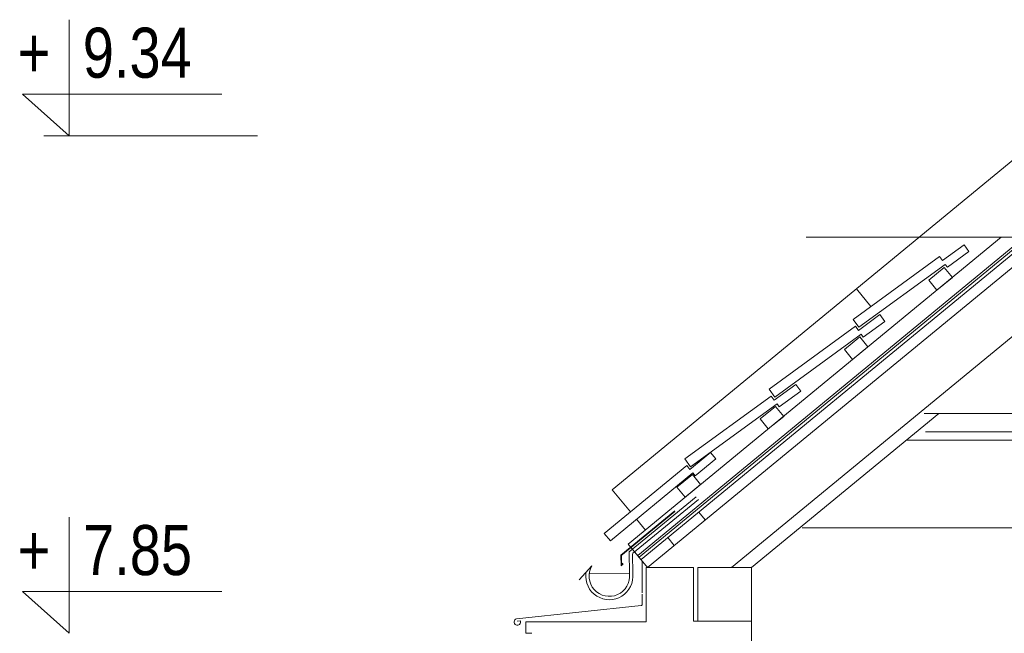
# Model space of a CAD drawing. Header units: millimetres. Extents: x -573548 to 674770, y -246895 to -89040.
# Tile 128 of 199: x 78834 to 81782, y -190144 to -188305. Entities that reach past the tile are written whole.
import ezdxf

# ---------------------------------------------------------------- set-up
doc = ezdxf.new("R2010")
doc.units = ezdxf.units.MM
for name, color, linetype, lineweight in [('A-WYSOKOSCI_Nr_pióra__7', 8, 'Continuous', 9), ('A-ZELBET_Nr_pióra__8', 8, 'Continuous', 9), ('A_GSA_STAL_Nr_pióra__8', 8, 'Continuous', 9), ('A_izolacje_Nr_pióra__1', 8, 'Continuous', 9), ('A_izolacje_Nr_pióra__6', 8, 'Continuous', 9), ('A_płatwie_Nr_pióra__41', 8, 'Continuous', 9), ('A_warstwy_Nr_pióra__8', 8, 'Continuous', 9), ('A_widok_Nr_pióra__1', 8, 'Continuous', 9), ('A_więźba_Nr_pióra__2', 8, 'Continuous', 9), ('AO-RZEDNE_Nr_pióra__2', 8, 'Continuous', 9), ('AO-RZEDNE_Nr_pióra__61', 8, 'Continuous', 9), ('balustrada okrągła_Nr_pióra__2', 8, 'Continuous', 9), ('dachówka_Nr_pióra__1', 8, 'Continuous', 9), ('dachówka_Nr_pióra__6', 8, 'Continuous', 9), ('DIM_100_Nr_pióra__8', 8, 'Continuous', 9), ('instalacje odgromowe_Nr_pióra__1', 8, 'Continuous', 9), ('SCIANY_KONSTR_Nr_pióra__21', 8, 'Continuous', 9), ('SCIANY_KONSTR_Nr_pióra__4', 8, 'Continuous', 9), ('stal_Nr_pióra__2', 8, 'Continuous', 9)]:
    doc.layers.add(name, color=color, linetype=linetype, lineweight=lineweight)
doc.styles.add('STYL_AUTOMATYCZNY_5', font='arial.ttf', dxfattribs={"width": 0.8})

# ---------------------------------------------------------------- blocks, each defined once
blk = doc.blocks.new('A$C685D2BB2')
at = {"layer": 'A-WYSOKOSCI_Nr_pióra__7'}
blk.add_line((4265.9, 13940.8), (3028.4, 13940.8), dxfattribs=at)
at = {"layer": 'A-ZELBET_Nr_pióra__8'}
blk.add_line((2537.8, 12875.3), (2537.8, 12968.7), dxfattribs=at)
at = {"layer": 'A_GSA_STAL_Nr_pióra__8'}
blk.add_lwpolyline([(2537.7, 12870.9), (2537.7, 12840.4, -0.419806), (2534.4, 12836.9), (2161.2, 12796.9, 2.594701), (2172.9, 12791.2), (2163.4, 12790.3)], format="xyb", dxfattribs=at)
at = {"layer": 'A_izolacje_Nr_pióra__1'}
blk.add_line((2524, 12987.2), (4068.2, 14259.3), dxfattribs=at)
at = {"layer": 'A_izolacje_Nr_pióra__6'}
blk.add_lwpolyline([(2528.3, 12981.9), (4070, 14251.8)], dxfattribs=at)
at = {"layer": 'A_płatwie_Nr_pióra__41'}
blk.add_lwpolyline([(2704.4, 12790.6), (2864.4, 12790.6), (2864.4, 12950.6), (2704.4, 12950.6)], close=True, dxfattribs=at)
at = {"layer": 'A_warstwy_Nr_pióra__8'}
blk.add_line((10074.4, 13357.3), (3385.3, 13357.3), dxfattribs=at)
at = {"layer": 'A_widok_Nr_pióra__1'}
blk.add_line((9874.4, 13070.1), (3016.4, 13070.1), dxfattribs=at)
at = {"layer": 'A_więźba_Nr_pióra__2'}
for p, q in [((2534.3, 12974.7), (4093.7, 14259.3)), ((2553.5, 12951.3), (4123.8, 14244.3)), ((2804.4, 12950.6), (4085, 14005)), ((2496, 13021.1), (3612.3, 13940.8)), ((3425.2, 13412.3), (2864.4, 12950.6)), ((10074.4, 13412.3), (3381.6, 13412.3)), ((10024.4, 13332.3), (3328, 13332.3))]:
    blk.add_line(p, q, dxfattribs=at)
for points in [[(3442, 13850.2), (3466.1, 13820.3), (3419.8, 13782.2), (3395.4, 13812.4)], [(3189.4, 13642.1), (3213.5, 13612.2), (3167.2, 13574.1), (3142.8, 13604.3)], [(2937.1, 13433.8), (2961.1, 13403.9), (2914.6, 13366), (2890.3, 13396.3)], [(2688.4, 13229.3), (2712.5, 13199.5), (2666.2, 13161.3), (2641.7, 13191.6)]]:
    blk.add_lwpolyline(points, close=True, dxfattribs=at)
at = {"layer": 'AO-RZEDNE_Nr_pióra__2'}
for points in [[(822.1, 14592.6), (822.1, 14244.3), (681.7, 14369.4), (1279.3, 14369.4)], [(822.1, 13102.1), (822.1, 12753.7), (681.7, 12878.8), (1279.3, 12878.8)]]:
    blk.add_lwpolyline(points, dxfattribs=at)
at = {"layer": 'balustrada okrągła_Nr_pióra__2'}
for p, q in [((2706.7, 13116.7), (2726, 13093.3)), ((2614.1, 13040.5), (2633.4, 13017)), ((2553.5, 12951.3), (2496, 13021.1))]:
    blk.add_line(p, q, dxfattribs=at)
at = {"layer": 'dachówka_Nr_pióra__1'}
for p, q in [((2699.2, 13163.2), (2498.9, 12998.2)), ((2705.7, 13155.2), (2508.9, 12993.1)), ((2499.4, 12931.9), (2498.9, 12998.2)), ((2509.3, 12933.1), (2508.9, 12990.8)), ((2387, 12955.9), (2349, 12914.2)), ((2499.3, 12933.5), (2379, 12932.3))]:
    blk.add_line(p, q, dxfattribs=at)
for radius, start in [(60.6, 149.509), (70.6, 173.198)]:
    blk.add_arc((2439.2, 12925.1), radius, start, 6.3414, dxfattribs=at)
at = {"layer": 'dachówka_Nr_pióra__6'}
for p, q in [((3501.1, 13917.9), (3436.4, 13870.8)), ((3501.1, 13917.9), (3515.8, 13897.7)), ((3515.8, 13897.7), (3451.1, 13850.6)), ((3427.6, 13882.9), (3169, 13694.4)), ((3444.7, 13859.3), (3186.1, 13670.9)), ((3436.4, 13870.8), (3427.6, 13882.9)), ((3451.1, 13850.6), (3444.7, 13859.3)), ((3451.1, 13850.6), (3444.7, 13859.3)), ((3249.3, 13708.8), (3184.7, 13661.6)), ((3249.3, 13708.8), (3264, 13688.6)), ((3169, 13694.4), (3186.1, 13670.9)), ((3264, 13688.6), (3199.4, 13641.4)), ((3175.8, 13673.8), (2917.2, 13485.3)), ((3193, 13650.2), (2934.4, 13461.7)), ((3184.7, 13661.6), (3175.8, 13673.8)), ((3199.4, 13641.4), (3193, 13650.2)), ((3199.4, 13641.4), (3193, 13650.2)), ((2917.2, 13485.3), (2934.4, 13461.7)), ((2997.5, 13499.6), (2932.9, 13452.5)), ((3012.3, 13479.4), (2947.6, 13432.3)), ((2997.5, 13499.6), (3012.3, 13479.4)), ((2924.1, 13464.6), (2665.5, 13276.2)), ((2932.9, 13452.5), (2924.1, 13464.6)), ((2941.2, 13441.1), (2682.6, 13252.6)), ((2947.6, 13432.3), (2941.2, 13441.1)), ((2947.6, 13432.3), (2941.2, 13441.1)), ((2741.9, 13296), (2680.2, 13245.1)), ((2741.9, 13296), (2757.8, 13276.7)), ((2665.5, 13276.2), (2682.6, 13252.6)), ((2757.8, 13276.7), (2696.1, 13225.8)), ((2670.7, 13256.7), (2423.7, 13053.2)), ((2680.2, 13245.1), (2670.7, 13256.7)), ((2689.2, 13234.2), (2442.2, 13030.8)), ((2696.1, 13225.8), (2689.2, 13234.2)), ((2696.1, 13225.8), (2689.2, 13234.2)), ((2423.7, 13053.2), (2442.2, 13030.8))]:
    blk.add_line(p, q, dxfattribs=at)
at = {"layer": 'DIM_100_Nr_pióra__8'}
blk.add_line((1386.1, 14244.3), (746.1, 14244.3), dxfattribs=at)
at = {"layer": 'instalacje odgromowe_Nr_pióra__1'}
for p, q in [((2447.9, 13183.6), (3996.4, 14459.3)), ((3222.4, 13733.3), (3179.1, 13785.9)), ((2502.1, 13117.8), (2447.9, 13183.6)), ((2547.1, 13063.2), (2520.6, 13095.4))]:
    blk.add_line(p, q, dxfattribs=at)
at = {"layer": 'SCIANY_KONSTR_Nr_pióra__21'}
for p, q in [((2549.2, 12788.3), (2549.2, 12951.3)), ((2549.2, 12951.3), (2690.7, 12951.3)), ((2690.7, 12951.3), (2690.7, 12790.6)), ((2864.4, 12002.3), (2864.4, 12795.6)), ((2189.5, 12788.3), (2549.2, 12788.3)), ((2690.7, 12790.6), (2864.4, 12790.6))]:
    blk.add_line(p, q, dxfattribs=at)
at = {"layer": 'SCIANY_KONSTR_Nr_pióra__4'}
blk.add_lwpolyline([(2207, 12753.7), (2189.5, 12753.7), (2189.5, 12788.3)], dxfattribs=at)
at = {"layer": 'stal_Nr_pióra__2'}
for p, q in [((2635, 13120.6), (2473.9, 12987.9)), ((2635.1, 13118.6), (2473.9, 12985.8)), ((2473.9, 12987.9), (2474.1, 12956.1)), ((2475.4, 12988.5), (2475.6, 12959.6)), ((2474.1, 12958.3), (2479.9, 12963.5)), ((2474.1, 12956.1), (2480.4, 12961.7))]:
    blk.add_line(p, q, dxfattribs=at)
at = {"layer": 'AO-RZEDNE_Nr_pióra__61', "char_height": 150, "attachment_point": 7, "style": 'STYL_AUTOMATYCZNY_5'}
for s, insert in [('\\A1;{\\pql;\\fArial|b0|i0|c238|p0;\\W0.800000;9.34}', (862.7, 14416.5)), ('\\A1;{\\pql;\\fArial|b0|i0|c238|p0;\\W0.800000;+}', (667.6, 14419.1)), ('\\A1;{\\pql;\\fArial|b0|i0|c238|p0;\\W0.800000;7.85}', (863.6, 12926)), ('\\A1;{\\pql;\\fArial|b0|i0|c238|p0;\\W0.800000;+}', (667.6, 12928.5))]:
    blk.add_mtext(s, dxfattribs=dict(at, insert=insert))

msp = doc.modelspace()

# ---------------------------------------------------------------- block references
at = {"color": 150}
msp.add_blockref('A$C685D2BB2', (78160.5, -202897.5), dxfattribs=at)

doc.saveas('drawing.dxf')
